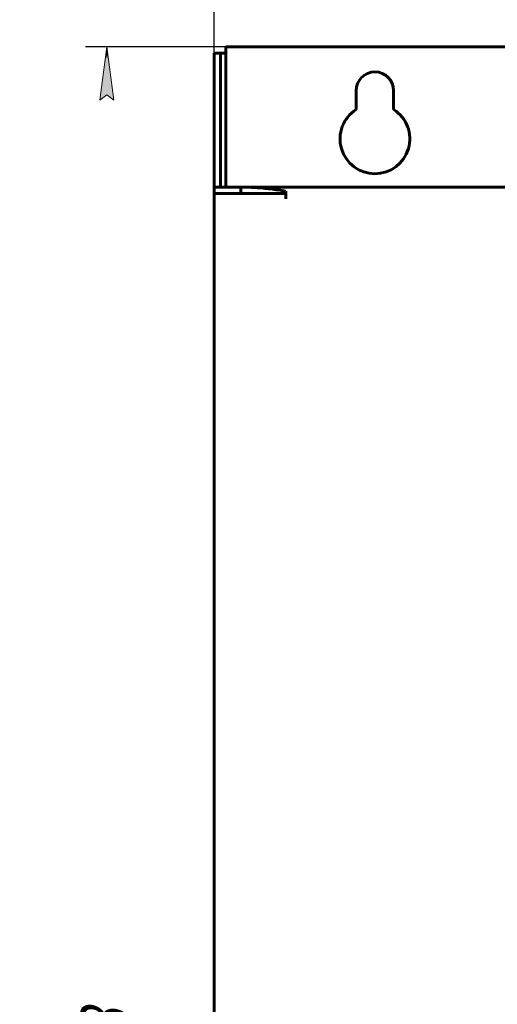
# Model space of a CAD drawing. Header units: millimetres. Extents: x 0 to 594, y 0 to 420.
# Tile 3 of 23: x 130 to 174, y 233 to 325. Entities that reach past the tile are written whole.
import ezdxf

# ---------------------------------------------------------------- set-up
doc = ezdxf.new("R2010")
doc.units = ezdxf.units.MM
doc.linetypes.add('K5LT_BASIC', pattern=[0])
doc.linetypes.add('K5LT_THIN', pattern=[0])
doc.layers.add('Системный слой', color=7, linetype='Continuous')
doc.styles.add('KDIMTEXTSTYLE', font='GOST_AU.SHX', dxfattribs={"width": 0.96, "oblique": 15, "height": 5})
doc.dimstyles.new('KDIMSTYLE (0.50)', dxfattribs={"dimtxt": 5, "dimasz": 1, "dimexe": 2, "dimexo": 0, "dimgap": 1, "dimtad": 1, "dimlfac": 2, "dimtxsty": 'KDIMTEXTSTYLE', "dimsah": 1, "dimcen": 0, "dimdle": 1, "dimadec": 0, "dimazin": 0, "dimtfac": 0.667, "dimtmove": 0, "dimatfit": 3, "dimfxl": 1, "dimtvp": 1, "dimtolj": 1, "dimtzin": 0, "dimarcsym": 0})

# ---------------------------------------------------------------- blocks, each defined once
blk = doc.blocks.new('KDIMARROW_01')
at = {"layer": 'Системный слой'}
blk.add_hatch(color=0, dxfattribs=at).paths.add_polyline_path([(0, 0), (-5, 0.658), (-4.5, 0), (-5, -0.658)])
at = {"layer": 'Системный слой', "color": 0, "linetype": 'K5LT_THIN', "lineweight": 18}
for p, q in [((-4.5, 0), (-5, 0.658)), ((-5, 0.658), (0, 0)), ((0, 0), (-5, -0.658)), ((-5, -0.658), (-4.5, 0)), ((0, 0), (-1, 0))]:
    blk.add_line(p, q, dxfattribs=at)

msp = doc.modelspace()

# ---------------------------------------------------------------- linework, layer by layer
at = {"layer": 'Системный слой', "color": 150, "linetype": 'K5LT_BASIC', "lineweight": 60, "true_color": 0x0080ff}
for p, q in [((148.8313, 322.5498), (148.8313, 321.9498)), ((148.8313, 322.5498), (236.6313, 322.5498)), ((147.7313, 321.4498), (147.7313, 321.9498)), ((148.3313, 321.9498), (147.7313, 321.9498)), ((148.3313, 321.9498), (148.3313, 321.4498)), ((148.8313, 321.9498), (148.3313, 321.9498)), ((148.8313, 321.9498), (148.8313, 309.4498)), ((147.7313, 321.4498), (147.7313, 309.9498)), ((148.3313, 321.4498), (148.3313, 309.9498)), ((160.9813, 316.6885), (160.9813, 318.4498)), ((164.4813, 318.4498), (164.4813, 316.6885)), ((147.7313, 309.4498), (147.7313, 309.9498)), ((148.3313, 309.9498), (148.3313, 309.4498)), ((147.7313, 308.8498), (147.7313, 309.4498)), ((147.7313, 309.4498), (148.4778, 309.4498)), ((148.4778, 308.8498), (147.7313, 308.8498)), ((147.7313, 308.8498), (147.7313, 147.5498)), ((150.211, 309.4498), (148.4778, 309.4498)), ((148.4778, 308.8498), (148.5466, 308.8498)), ((154.1225, 308.8498), (148.5466, 308.8498)), ((150.211, 309.4498), (150.211, 308.8498)), ((235.2517, 309.4498), (150.211, 309.4498)), ((154.1225, 308.8498), (154.4072, 308.8498)), ((154.4072, 308.8498), (154.4072, 309.0781)), ((154.4072, 308.8498), (154.4072, 308.3498))]:
    msp.add_line(p, q, dxfattribs=at)
for centre, radius, start, end in [((162.7313, 318.4498), 1.75, 0, 180), ((162.7313, 313.9498), 3.25, 122.57897, 57.42103)]:
    msp.add_arc(centre, radius, start, end, dxfattribs=at)
msp.add_open_spline([(154.4072, 309.0781), (153.941, 309.1557), (153.0085, 309.2914), (151.6097, 309.4204), (150.6772, 309.4498), (150.211, 309.4498)], degree=3, dxfattribs=at)

# ---------------------------------------------------------------- dimensions: what is measured, and where the dimension line sits
at = {"layer": 'Системный слой', "color": 7}
msp.add_linear_dim(base=(147.7313, 332.5498), p1=(237.7313, 308.8498), p2=(147.7313, 308.8498), location=(192.7313, 332.5498), text='\\H5.0;\\W0.965;\\Q15;\\H5.0;\\W0.965;\\Q15;\\Q15;Ш', dimstyle='KDIMSTYLE (0.50)', override={"dimexo": 0, "dimblk1": 'KDIMARROW_01', "dimblk2": 'KDIMARROW_01', "dimse1": 0, "dimse2": 0, "dimclrt": 7, "dimtolj": 1}, dxfattribs=at).render()
msp.add_linear_dim(base=(137.7313, 322.5498), p1=(154.6563, 139.4498), p2=(148.8313, 322.5498), angle=90, location=(137.7313, 230.9998), text='\\H5.0;\\W0.965;\\Q15;\\H5.0;\\W0.965;\\Q15;\\Q15;В', dimstyle='KDIMSTYLE (0.50)', override={"dimexo": 0, "dimblk1": 'KDIMARROW_01', "dimblk2": 'KDIMARROW_01', "dimse1": 0, "dimse2": 0, "dimclrt": 7, "dimtolj": 1}, dxfattribs=at).render()

doc.saveas('drawing.dxf')
